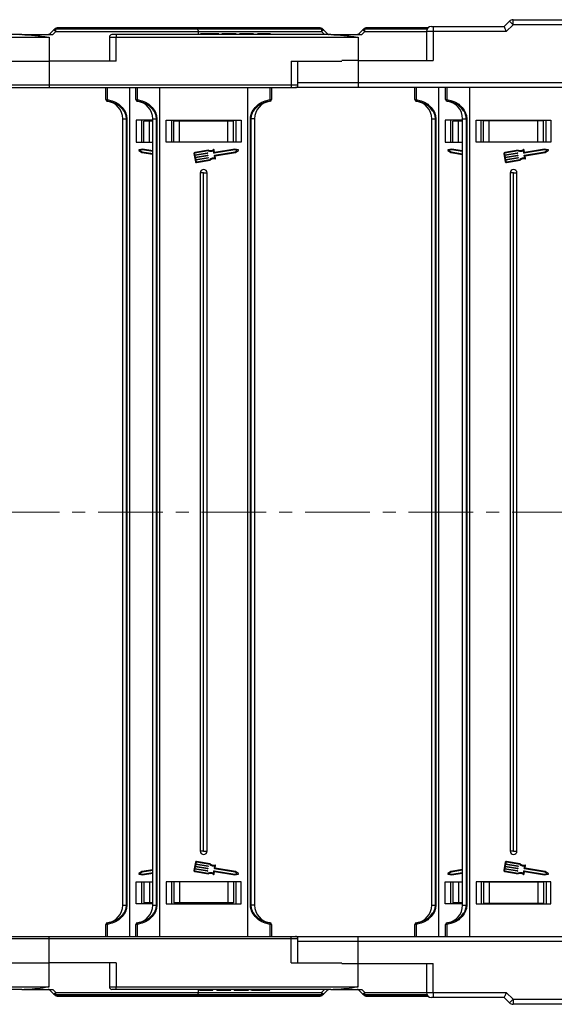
# Model space of a CAD drawing. Header units: millimetres. Extents: x -1214 to 867, y -361 to 1097.
# Tile 10 of 51: x -226 to -69, y -27 to 263. Entities that reach past the tile are written whole.
import ezdxf

# ---------------------------------------------------------------- set-up
doc = ezdxf.new("R2010")
doc.units = ezdxf.units.MM
doc.linetypes.add('CENTERX2', pattern=[20.32, 12.7, -2.54, 2.54, -2.54])

msp = doc.modelspace()

# ---------------------------------------------------------------- linework, layer by layer
at = {"color": 7, "linetype": 'Continuous', "lineweight": 25}
for p, q in [((-83.575, 260.694), (-82.015, 262.255)), ((-80.954, 261.194), (-82.954, 259.194)), ((-82.015, 262.255), (-80.954, 261.194)), ((-80.954, 261.194), (-80.954, 262.694)), ((-80.954, 262.694), (-3.575, 262.694)), ((-3.575, 261.194), (-80.954, 261.194)), ((-225.665, 258.294), (-288.853, 258.294)), ((-225.665, 258.294), (-216.496, 258.294)), ((-217.727, 258.294), (-217.731, 258.311)), ((-216.16, 259.71), (-217.356, 258.514)), ((-216.496, 258.294), (-215.596, 259.179)), ((-176.15, 260.294), (-215.265, 260.294)), ((-197.853, 258.294), (-199.103, 258.294)), ((-197.853, 258.294), (-197.853, 257.544)), ((-134.665, 258.294), (-197.853, 258.294)), ((-137.723, 260.294), (-176.15, 260.294)), ((-174.178, 259.915), (-176.003, 260.28)), ((-173.575, 258.294), (-173.575, 259.179)), ((-173.036, 258.494), (-173.036, 258.294)), ((-170.182, 258.494), (-170.182, 258.294)), ((-168.917, 258.494), (-168.917, 258.294)), ((-167.612, 258.494), (-167.612, 258.294)), ((-167.344, 258.494), (-167.344, 258.294)), ((-166.728, 258.494), (-166.728, 258.294)), ((-163.651, 258.494), (-166.728, 258.494)), ((-162.498, 258.494), (-163.651, 258.494)), ((-163.651, 258.494), (-163.651, 258.294)), ((-162.498, 258.494), (-162.498, 258.294)), ((-161.498, 258.494), (-161.498, 258.294)), ((-157.421, 258.494), (-161.498, 258.494)), ((-157.421, 258.494), (-157.421, 258.294)), ((-156.19, 258.494), (-156.19, 258.294)), ((-155.036, 258.494), (-156.19, 258.494)), ((-155.036, 258.494), (-155.036, 258.294)), ((-154.272, 258.494), (-154.272, 258.294)), ((-153.654, 258.494), (-153.654, 258.294)), ((-153.498, 258.494), (-153.498, 258.294)), ((-152.344, 258.494), (-153.498, 258.494)), ((-152.344, 258.494), (-152.344, 258.294)), ((-137.391, 259.179), (-136.491, 258.294)), ((-134.665, 258.294), (-125.496, 258.294)), ((-125.16, 259.71), (-126.356, 258.514)), ((-125.496, 258.294), (-124.596, 259.179)), ((-106.011, 260.294), (-124.265, 260.294)), ((-106.491, 259.194), (-106.491, 250.694)), ((-104.991, 260.694), (-104.491, 260.694)), ((-104.491, 260.694), (-104.491, 259.194)), ((-104.491, 260.694), (-83.575, 260.694)), ((-104.491, 259.194), (-104.491, 250.694)), ((-82.954, 259.194), (-104.491, 259.194)), ((-288.853, 257.544), (-217.886, 257.544)), ((-217.886, 257.544), (-217.886, 257.585)), ((-217.575, 257.577), (-217.575, 250.494)), ((-199.853, 257.544), (-199.853, 250.494)), ((-197.853, 257.544), (-126.886, 257.544)), ((-197.853, 250.494), (-197.853, 257.544)), ((-126.886, 257.544), (-126.886, 257.585)), ((-237.297, 250.494), (-217.575, 250.494)), ((-217.575, 250.494), (-217.575, 243.444)), ((-197.853, 250.494), (-217.575, 250.494)), ((-146.297, 250.494), (-146.297, 243.444)), ((-146.297, 250.494), (-131.403, 250.494)), ((-144.297, 243.444), (-144.297, 250.494)), ((-126.575, 250.694), (-131.403, 250.694)), ((-126.575, 250.694), (-126.575, 244.194)), ((-126.575, 250.694), (-104.491, 250.694)), ((-126.575, 244.194), (-31.575, 244.194)), ((-126.575, 244.194), (-126.575, 242.694)), ((-236.047, 242.694), (-217.575, 242.694)), ((-146.297, 243.444), (-217.575, 243.444)), ((-217.575, 243.444), (-217.575, 242.694)), ((-217.575, 242.694), (-146.297, 242.694)), ((-200.912, 239.158), (-200.912, 242.694)), ((-200.517, 242.694), (-200.517, 239.158)), ((-193.912, 242.694), (-193.912, 117.694)), ((-192.075, 239.158), (-192.075, 242.694)), ((-191.68, 242.694), (-191.68, 239.158)), ((-185.075, 242.694), (-185.075, 117.694)), ((-159.075, 117.694), (-159.075, 242.694)), ((-152.471, 239.158), (-152.471, 242.694)), ((-152.075, 242.694), (-152.075, 239.158)), ((-146.297, 243.444), (-146.297, 242.694)), ((-146.297, 242.694), (-145.047, 242.694)), ((-126.575, 242.694), (-145.047, 242.694)), ((-31.311, 242.694), (-126.575, 242.694)), ((-109.912, 239.158), (-109.912, 242.694)), ((-109.517, 242.694), (-109.517, 239.158)), ((-102.912, 242.694), (-102.912, 117.694)), ((-100.802, 239.158), (-100.802, 242.694)), ((-100.407, 242.694), (-100.407, 239.158)), ((-93.802, 242.694), (-93.802, 117.694)), ((-200.912, 239.158), (-200.517, 239.158)), ((-200.473, 238.663), (-200.473, 238.659)), ((-192.075, 239.158), (-191.68, 239.158)), ((-191.637, 238.663), (-191.637, 238.659)), ((-152.514, 238.659), (-152.514, 238.663)), ((-152.471, 239.158), (-152.075, 239.158)), ((-109.912, 239.158), (-109.517, 239.158)), ((-109.473, 238.663), (-109.473, 238.659)), ((-100.802, 239.158), (-100.407, 239.158)), ((-100.364, 238.663), (-100.364, 238.659)), ((-195.912, 233.498), (-194.791, 233.498)), ((-195.912, 117.694), (-195.912, 233.498)), ((-194.676, 233.498), (-194.791, 233.498)), ((-194.791, 117.694), (-194.791, 233.498)), ((-194.676, 233.498), (-194.676, 117.694)), ((-191.912, 233.094), (-191.912, 226.594)), ((-187.075, 233.094), (-191.912, 233.094)), ((-190.412, 233.094), (-190.412, 226.594)), ((-189.712, 226.594), (-189.712, 232.794)), ((-188.031, 232.794), (-189.712, 232.794)), ((-188.031, 226.594), (-188.031, 232.794)), ((-187.075, 232.794), (-188.031, 232.794)), ((-187.075, 233.498), (-185.954, 233.498)), ((-187.075, 117.694), (-187.075, 233.498)), ((-185.954, 233.498), (-185.839, 233.498)), ((-185.954, 117.694), (-185.954, 233.498)), ((-185.839, 233.498), (-185.839, 117.694)), ((-183.075, 233.094), (-161.075, 233.094)), ((-183.075, 226.594), (-183.075, 233.094)), ((-181.576, 233.094), (-181.576, 226.594)), ((-181.575, 233.094), (-181.575, 226.594)), ((-180.875, 226.594), (-180.875, 232.794)), ((-179.195, 232.794), (-180.875, 232.794)), ((-179.195, 226.594), (-179.195, 232.794)), ((-164.956, 232.794), (-179.195, 232.794)), ((-164.956, 226.594), (-164.956, 232.794)), ((-163.275, 232.794), (-164.956, 232.794)), ((-163.275, 226.594), (-163.275, 232.794)), ((-162.575, 233.094), (-162.575, 226.594)), ((-161.075, 233.094), (-161.075, 226.594)), ((-158.311, 117.694), (-158.311, 233.498)), ((-158.311, 233.498), (-158.196, 233.498)), ((-157.075, 233.498), (-158.196, 233.498)), ((-158.196, 233.498), (-158.196, 117.694)), ((-157.075, 233.498), (-157.075, 117.694)), ((-104.912, 233.498), (-103.791, 233.498)), ((-104.912, 117.694), (-104.912, 233.498)), ((-103.676, 233.498), (-103.791, 233.498)), ((-103.791, 117.694), (-103.791, 233.498)), ((-103.676, 233.498), (-103.676, 117.694)), ((-100.912, 233.094), (-100.912, 226.594)), ((-95.802, 233.094), (-100.912, 233.094)), ((-99.412, 233.094), (-99.412, 226.594)), ((-98.712, 226.594), (-98.712, 232.794)), ((-97.031, 232.794), (-98.712, 232.794)), ((-97.031, 226.594), (-97.031, 232.794)), ((-95.802, 232.794), (-97.031, 232.794)), ((-95.802, 233.498), (-94.681, 233.498)), ((-95.802, 117.694), (-95.802, 233.498)), ((-94.681, 233.498), (-94.566, 233.498)), ((-94.681, 117.694), (-94.681, 233.498)), ((-94.566, 233.498), (-94.566, 117.694)), ((-91.802, 233.094), (-69.802, 233.094)), ((-91.802, 226.594), (-91.802, 233.094)), ((-90.36, 226.594), (-90.36, 233.094)), ((-90.359, 226.594), (-90.359, 233.094)), ((-89.655, 226.744), (-89.655, 232.864)), ((-87.964, 232.864), (-89.655, 232.864)), ((-87.964, 226.744), (-87.964, 232.864)), ((-73.64, 232.864), (-87.964, 232.864)), ((-73.64, 226.744), (-73.64, 232.864)), ((-71.95, 232.864), (-73.64, 232.864)), ((-71.95, 226.744), (-71.95, 232.864)), ((-71.245, 226.594), (-71.245, 233.094)), ((-69.802, 233.094), (-69.802, 226.594)), ((-191.912, 226.594), (-187.075, 226.594)), ((-161.075, 226.594), (-183.075, 226.594)), ((-100.912, 226.594), (-95.802, 226.594)), ((-69.802, 226.594), (-91.802, 226.594)), ((-89.655, 226.744), (-87.964, 226.744)), ((-87.964, 226.744), (-73.64, 226.744)), ((-73.64, 226.744), (-71.95, 226.744)), ((-191.138, 224.163), (-190.243, 223.588)), ((-190.072, 224.594), (-191.107, 224.348)), ((-190.065, 224.386), (-190.826, 224.205)), ((-190.826, 224.205), (-190.168, 223.783)), ((-190.243, 223.588), (-187.075, 223.047)), ((-190.168, 223.783), (-187.075, 223.254)), ((-187.075, 224.082), (-190.072, 224.594)), ((-187.075, 223.875), (-190.065, 224.386)), ((-170.694, 224.299), (-174.68, 223.618)), ((-174.66, 222.898), (-171.017, 223.52)), ((-170.722, 224.088), (-174.645, 223.417)), ((-170.983, 223.319), (-174.626, 222.697)), ((-170.958, 223.478), (-170.941, 223.378)), ((-169.036, 223.393), (-169.169, 224.17)), ((-168.861, 223.578), (-168.994, 224.356)), ((-162.922, 224.386), (-168.977, 223.351)), ((-168.874, 222.748), (-162.819, 223.783)), ((-162.916, 224.594), (-168.861, 223.578)), ((-168.639, 222.582), (-162.744, 223.588)), ((-162.161, 224.205), (-162.922, 224.386)), ((-161.881, 224.348), (-162.916, 224.594)), ((-162.819, 223.783), (-162.161, 224.205)), ((-162.744, 223.588), (-161.849, 224.163)), ((-100.138, 224.163), (-99.243, 223.588)), ((-99.072, 224.594), (-100.107, 224.348)), ((-99.065, 224.386), (-99.826, 224.205)), ((-99.826, 224.205), (-99.168, 223.783)), ((-99.243, 223.588), (-95.802, 223.001)), ((-99.168, 223.783), (-95.802, 223.208)), ((-95.802, 224.035), (-99.072, 224.594)), ((-95.802, 223.828), (-99.065, 224.386)), ((-79.421, 224.299), (-83.407, 223.618)), ((-83.387, 222.898), (-79.744, 223.52)), ((-79.449, 224.088), (-83.372, 223.417)), ((-79.71, 223.319), (-83.353, 222.697)), ((-79.685, 223.478), (-79.668, 223.378)), ((-77.763, 223.393), (-77.896, 224.17)), ((-77.588, 223.578), (-77.721, 224.356)), ((-71.649, 224.386), (-77.704, 223.351)), ((-77.601, 222.748), (-71.546, 223.783)), ((-71.643, 224.594), (-77.588, 223.578)), ((-77.366, 222.582), (-71.471, 223.588)), ((-70.888, 224.205), (-71.649, 224.386)), ((-70.608, 224.348), (-71.643, 224.594)), ((-71.546, 223.783), (-70.888, 224.205)), ((-71.471, 223.588), (-70.576, 224.163)), ((-174.93, 223.265), (-174.518, 220.853)), ((-174.729, 223.3), (-174.66, 222.898)), ((-174.626, 222.697), (-174.54, 222.194)), ((-174.54, 222.194), (-170.897, 222.817)), ((-170.862, 222.616), (-174.506, 221.993)), ((-174.506, 221.993), (-174.42, 221.491)), ((-174.42, 221.491), (-170.777, 222.113)), ((-170.742, 221.912), (-174.385, 221.29)), ((-174.385, 221.29), (-174.317, 220.888)), ((-174.199, 220.804), (-170.276, 221.474)), ((-174.165, 220.603), (-170.179, 221.284)), ((-170.838, 222.775), (-170.821, 222.674)), ((-170.718, 222.071), (-170.701, 221.971)), ((-168.783, 221.912), (-168.916, 222.689)), ((-168.556, 221.795), (-168.681, 222.523)), ((-83.657, 223.265), (-83.245, 220.853)), ((-83.456, 223.3), (-83.387, 222.898)), ((-83.353, 222.697), (-83.267, 222.194)), ((-83.267, 222.194), (-79.624, 222.817)), ((-79.589, 222.616), (-83.233, 221.993)), ((-83.233, 221.993), (-83.147, 221.491)), ((-83.147, 221.491), (-79.504, 222.113)), ((-79.469, 221.912), (-83.112, 221.29)), ((-83.112, 221.29), (-83.044, 220.888)), ((-82.926, 220.804), (-79.003, 221.474)), ((-82.892, 220.603), (-78.906, 221.284)), ((-79.565, 222.775), (-79.548, 222.674)), ((-79.445, 222.071), (-79.428, 221.971)), ((-77.51, 221.912), (-77.643, 222.689)), ((-77.283, 221.795), (-77.408, 222.523)), ((-173.075, 217.594), (-173.075, 117.694)), ((-172.075, 217.594), (-173.075, 217.594)), ((-172.075, 217.594), (-171.075, 217.594)), ((-172.075, 117.694), (-172.075, 217.594)), ((-171.075, 117.694), (-171.075, 217.594)), ((-81.802, 217.594), (-81.802, 117.694)), ((-80.802, 217.594), (-81.802, 217.594)), ((-80.802, 217.594), (-79.802, 217.594)), ((-80.802, 117.694), (-80.802, 217.594)), ((-79.802, 117.694), (-79.802, 217.594)), ((-195.912, 1.89), (-195.912, 117.694)), ((-194.791, 1.89), (-194.791, 117.694)), ((-194.676, 117.694), (-194.676, 1.89)), ((-193.912, 117.694), (-193.912, -7.306)), ((-187.075, 1.89), (-187.075, 117.694)), ((-185.954, 1.89), (-185.954, 117.694)), ((-185.839, 117.694), (-185.839, 1.89)), ((-185.075, 117.694), (-185.075, -7.306)), ((-173.075, 117.694), (-173.075, 17.794)), ((-172.075, 17.794), (-172.075, 117.694)), ((-171.075, 17.794), (-171.075, 117.694)), ((-159.075, -7.306), (-159.075, 117.694)), ((-158.311, 1.89), (-158.311, 117.694)), ((-158.196, 117.694), (-158.196, 1.89)), ((-157.075, 117.694), (-157.075, 1.89)), ((-104.912, 1.89), (-104.912, 117.694)), ((-103.791, 1.89), (-103.791, 117.694)), ((-103.676, 117.694), (-103.676, 1.89)), ((-102.912, 117.694), (-102.912, -7.306)), ((-95.802, 1.89), (-95.802, 117.694)), ((-94.681, 1.89), (-94.681, 117.694)), ((-94.566, 117.694), (-94.566, 1.89)), ((-93.802, 117.694), (-93.802, -7.306)), ((-81.802, 117.694), (-81.802, 17.794)), ((-80.802, 17.794), (-80.802, 117.694)), ((-79.802, 17.794), (-79.802, 117.694)), ((-172.075, 17.794), (-173.075, 17.794)), ((-172.075, 17.794), (-171.075, 17.794)), ((-80.802, 17.794), (-81.802, 17.794)), ((-80.802, 17.794), (-79.802, 17.794)), ((-174.518, 14.535), (-174.93, 12.123)), ((-174.317, 14.501), (-174.385, 14.099)), ((-170.276, 13.914), (-174.199, 14.584)), ((-170.179, 14.104), (-174.165, 14.785)), ((-83.245, 14.535), (-83.657, 12.123)), ((-83.044, 14.501), (-83.112, 14.099)), ((-79.003, 13.914), (-82.926, 14.584)), ((-78.906, 14.104), (-82.892, 14.785)), ((-190.243, 11.8), (-191.138, 11.225)), ((-190.168, 11.606), (-190.826, 11.183)), ((-187.075, 12.341), (-190.243, 11.8)), ((-187.075, 12.134), (-190.168, 11.606)), ((-174.66, 12.491), (-174.729, 12.089)), ((-174.68, 11.77), (-170.694, 11.089)), ((-171.017, 11.868), (-174.66, 12.491)), ((-174.645, 11.971), (-170.722, 11.301)), ((-174.54, 13.194), (-174.626, 12.692)), ((-174.626, 12.692), (-170.983, 12.069)), ((-170.897, 12.572), (-174.54, 13.194)), ((-174.42, 13.898), (-174.506, 13.395)), ((-174.506, 13.395), (-170.862, 12.773)), ((-170.777, 13.276), (-174.42, 13.898)), ((-174.385, 14.099), (-170.742, 13.477)), ((-170.941, 12.011), (-170.958, 11.91)), ((-170.821, 12.714), (-170.838, 12.614)), ((-170.701, 13.418), (-170.718, 13.317)), ((-169.169, 11.219), (-169.036, 11.996)), ((-168.994, 11.033), (-168.861, 11.81)), ((-168.977, 12.037), (-162.922, 11.003)), ((-168.916, 12.699), (-168.783, 13.476)), ((-162.819, 11.606), (-168.874, 12.64)), ((-168.861, 11.81), (-162.916, 10.795)), ((-168.681, 12.866), (-168.556, 13.593)), ((-162.744, 11.8), (-168.639, 12.807)), ((-162.161, 11.183), (-162.819, 11.606)), ((-161.849, 11.225), (-162.744, 11.8)), ((-99.243, 11.8), (-100.138, 11.225)), ((-99.168, 11.606), (-99.826, 11.183)), ((-95.802, 12.388), (-99.243, 11.8)), ((-95.802, 12.181), (-99.168, 11.606)), ((-83.387, 12.491), (-83.456, 12.089)), ((-83.407, 11.77), (-79.421, 11.089)), ((-79.744, 11.868), (-83.387, 12.491)), ((-83.372, 11.971), (-79.449, 11.301)), ((-83.267, 13.194), (-83.353, 12.692)), ((-83.353, 12.692), (-79.71, 12.069)), ((-79.624, 12.572), (-83.267, 13.194)), ((-83.147, 13.898), (-83.233, 13.395)), ((-83.233, 13.395), (-79.589, 12.773)), ((-79.504, 13.276), (-83.147, 13.898)), ((-83.112, 14.099), (-79.469, 13.477)), ((-79.668, 12.011), (-79.685, 11.91)), ((-79.548, 12.714), (-79.565, 12.614)), ((-79.428, 13.418), (-79.445, 13.317)), ((-77.896, 11.219), (-77.763, 11.996)), ((-77.721, 11.033), (-77.588, 11.81)), ((-77.704, 12.037), (-71.649, 11.003)), ((-77.643, 12.699), (-77.51, 13.476)), ((-71.546, 11.606), (-77.601, 12.64)), ((-77.588, 11.81), (-71.643, 10.795)), ((-77.408, 12.866), (-77.283, 13.593)), ((-71.471, 11.8), (-77.366, 12.807)), ((-70.888, 11.183), (-71.546, 11.606)), ((-70.576, 11.225), (-71.471, 11.8)), ((-191.912, 8.794), (-187.075, 8.794)), ((-191.912, 2.294), (-191.912, 8.794)), ((-191.107, 11.04), (-190.072, 10.795)), ((-190.826, 11.183), (-190.065, 11.003)), ((-190.412, 8.794), (-190.412, 2.294)), ((-190.072, 10.795), (-187.075, 11.307)), ((-190.065, 11.003), (-187.075, 11.514)), ((-189.712, 8.794), (-189.712, 2.594)), ((-188.031, 8.794), (-188.031, 2.594)), ((-161.075, 8.794), (-183.075, 8.794)), ((-183.075, 8.794), (-183.075, 2.294)), ((-181.576, 8.794), (-181.576, 2.294)), ((-181.575, 8.794), (-181.575, 2.294)), ((-180.875, 8.794), (-180.875, 2.594)), ((-179.195, 8.794), (-179.195, 2.594)), ((-164.956, 8.794), (-164.956, 2.594)), ((-163.275, 8.794), (-163.275, 2.594)), ((-162.922, 11.003), (-162.161, 11.183)), ((-162.916, 10.795), (-161.881, 11.04)), ((-162.575, 8.794), (-162.575, 2.294)), ((-161.075, 2.294), (-161.075, 8.794)), ((-100.912, 8.794), (-95.802, 8.794)), ((-100.912, 2.294), (-100.912, 8.794)), ((-100.107, 11.04), (-99.072, 10.795)), ((-99.826, 11.183), (-99.065, 11.003)), ((-99.412, 8.794), (-99.412, 2.294)), ((-99.072, 10.795), (-95.802, 11.353)), ((-99.065, 11.003), (-95.802, 11.56)), ((-98.712, 8.794), (-98.712, 2.594)), ((-97.031, 8.794), (-97.031, 2.594)), ((-69.802, 8.794), (-91.802, 8.794)), ((-91.802, 8.794), (-91.802, 2.294)), ((-90.36, 8.794), (-90.36, 2.294)), ((-90.359, 8.794), (-90.359, 2.294)), ((-71.649, 11.003), (-70.888, 11.183)), ((-71.643, 10.795), (-70.608, 11.04)), ((-71.245, 8.794), (-71.245, 2.294)), ((-69.802, 2.294), (-69.802, 8.794)), ((-89.655, 8.644), (-89.655, 2.524)), ((-87.964, 8.644), (-89.655, 8.644)), ((-87.964, 8.644), (-87.964, 2.524)), ((-73.64, 8.644), (-87.964, 8.644)), ((-73.64, 8.644), (-73.64, 2.524)), ((-71.95, 8.644), (-73.64, 8.644)), ((-71.95, 8.644), (-71.95, 2.524)), ((-195.912, 1.89), (-194.791, 1.89)), ((-194.676, 1.89), (-194.791, 1.89)), ((-187.075, 2.294), (-191.912, 2.294)), ((-188.031, 2.594), (-189.712, 2.594)), ((-187.075, 2.594), (-188.031, 2.594)), ((-187.075, 1.89), (-185.954, 1.89)), ((-185.954, 1.89), (-185.839, 1.89)), ((-183.075, 2.294), (-161.075, 2.294)), ((-179.195, 2.594), (-180.875, 2.594)), ((-164.956, 2.594), (-179.195, 2.594)), ((-163.275, 2.594), (-164.956, 2.594)), ((-158.311, 1.89), (-158.196, 1.89)), ((-157.075, 1.89), (-158.196, 1.89)), ((-104.912, 1.89), (-103.791, 1.89)), ((-103.676, 1.89), (-103.791, 1.89)), ((-95.802, 2.294), (-100.912, 2.294)), ((-97.031, 2.594), (-98.712, 2.594)), ((-95.802, 2.594), (-97.031, 2.594)), ((-95.802, 1.89), (-94.681, 1.89)), ((-94.681, 1.89), (-94.566, 1.89)), ((-91.802, 2.294), (-69.802, 2.294)), ((-89.655, 2.524), (-87.964, 2.524)), ((-87.964, 2.524), (-73.64, 2.524)), ((-73.64, 2.524), (-71.95, 2.524)), ((-200.912, -7.306), (-200.912, -3.77)), ((-200.517, -3.77), (-200.912, -3.77)), ((-200.517, -3.77), (-200.517, -7.306)), ((-200.473, -3.27), (-200.473, -3.274)), ((-191.68, -3.77), (-192.075, -3.77)), ((-192.075, -7.306), (-192.075, -3.77)), ((-191.68, -3.77), (-191.68, -7.306)), ((-191.637, -3.27), (-191.637, -3.274)), ((-152.514, -3.274), (-152.514, -3.27)), ((-152.471, -7.306), (-152.471, -3.77)), ((-152.075, -3.77), (-152.471, -3.77)), ((-152.075, -3.77), (-152.075, -7.306)), ((-109.912, -7.306), (-109.912, -3.77)), ((-109.517, -3.77), (-109.912, -3.77)), ((-109.517, -3.77), (-109.517, -7.306)), ((-109.473, -3.27), (-109.473, -3.274)), ((-100.407, -3.77), (-100.802, -3.77)), ((-100.802, -7.306), (-100.802, -3.77)), ((-100.407, -3.77), (-100.407, -7.306)), ((-100.364, -3.27), (-100.364, -3.274)), ((-236.047, -7.306), (-217.575, -7.306)), ((-217.575, -8.056), (-217.575, -7.306)), ((-217.575, -7.306), (-146.297, -7.306)), ((-217.575, -15.106), (-217.575, -8.056)), ((-146.297, -8.056), (-217.575, -8.056)), ((-146.297, -8.056), (-146.297, -7.306)), ((-146.297, -7.306), (-145.047, -7.306)), ((-146.297, -15.106), (-146.297, -8.056)), ((-145.047, -7.306), (-126.575, -7.306)), ((-144.297, -15.106), (-144.297, -8.056)), ((-126.575, -8.806), (-126.575, -7.306)), ((-126.575, -7.306), (-31.311, -7.306)), ((-126.575, -15.306), (-126.575, -8.806)), ((-31.575, -8.806), (-126.575, -8.806)), ((-237.297, -15.106), (-217.575, -15.106)), ((-197.853, -15.106), (-217.575, -15.106)), ((-217.575, -22.188), (-217.575, -15.106)), ((-199.853, -15.106), (-199.853, -22.156)), ((-197.853, -15.106), (-197.853, -22.156)), ((-146.297, -15.106), (-131.403, -15.106)), ((-131.403, -15.306), (-126.575, -15.306)), ((-126.575, -15.306), (-104.491, -15.306)), ((-106.491, -15.306), (-106.491, -23.806)), ((-104.491, -23.806), (-104.491, -15.306)), ((-288.853, -22.156), (-217.886, -22.156)), ((-225.665, -22.906), (-288.853, -22.906)), ((-225.665, -22.906), (-216.496, -22.906)), ((-217.886, -22.156), (-217.886, -22.196)), ((-216.496, -22.906), (-215.596, -23.791)), ((-197.853, -22.906), (-199.103, -22.906)), ((-197.853, -22.156), (-126.886, -22.156)), ((-197.853, -22.906), (-197.853, -22.156)), ((-134.665, -22.906), (-197.853, -22.906)), ((-173.575, -23.791), (-173.575, -22.906)), ((-173.267, -23.106), (-173.267, -22.906)), ((-173.267, -23.106), (-172.113, -23.106)), ((-172.113, -23.106), (-172.113, -22.906)), ((-171.957, -23.106), (-171.957, -22.906)), ((-171.339, -23.106), (-171.339, -22.906)), ((-170.575, -23.106), (-170.575, -22.906)), ((-170.575, -23.106), (-169.421, -23.106)), ((-169.421, -23.106), (-169.421, -22.906)), ((-168.19, -23.106), (-168.19, -22.906)), ((-168.19, -23.106), (-164.113, -23.106)), ((-164.113, -23.106), (-164.113, -22.906)), ((-163.113, -23.106), (-163.113, -22.906)), ((-163.113, -23.106), (-161.959, -23.106)), ((-161.959, -23.106), (-161.959, -22.906)), ((-161.959, -23.106), (-158.882, -23.106)), ((-158.882, -23.106), (-158.882, -22.906)), ((-158.267, -23.106), (-158.267, -22.906)), ((-157.999, -23.106), (-157.999, -22.906)), ((-156.694, -23.106), (-156.694, -22.906)), ((-155.429, -23.106), (-155.429, -22.906)), ((-152.575, -23.106), (-152.575, -22.906)), ((-137.391, -23.791), (-136.491, -22.906)), ((-134.665, -22.906), (-125.496, -22.906)), ((-126.886, -22.156), (-126.886, -22.196)), ((-125.496, -22.906), (-124.596, -23.791)), ((-176.15, -24.906), (-215.265, -24.906)), ((-137.723, -24.906), (-176.15, -24.906)), ((-176.003, -24.891), (-174.178, -24.526)), ((-106.011, -24.906), (-124.265, -24.906)), ((-104.491, -25.306), (-104.991, -25.306)), ((-104.491, -23.806), (-82.954, -23.806)), ((-104.491, -23.806), (-104.491, -25.306)), ((-83.575, -25.306), (-104.491, -25.306)), ((-82.015, -26.866), (-83.575, -25.306)), ((-82.954, -23.806), (-80.954, -25.806)), ((-80.954, -25.806), (-3.575, -25.806)), ((-80.954, -25.806), (-80.954, -27.306)), ((-3.575, -27.306), (-80.954, -27.306))]:
    msp.add_line(p, q, dxfattribs=at)
at = {"color": 8, "linetype": 'Continuous', "lineweight": 25}
for p, q in [((-174.178, 259.915), (-215.623, 259.915)), ((-215.596, 259.179), (-173.575, 259.179)), ((-215.256, 260.28), (-176.003, 260.28)), ((-176.003, 260.28), (-137.731, 260.28)), ((-137.364, 259.915), (-174.178, 259.915)), ((-173.575, 259.179), (-137.391, 259.179)), ((-106.306, 259.915), (-124.623, 259.915)), ((-124.596, 259.179), (-106.491, 259.179)), ((-124.256, 260.28), (-106.026, 260.28)), ((-104.491, 259.194), (-106.491, 259.194)), ((-199.853, 257.544), (-197.853, 257.544)), ((-126.575, 257.577), (-126.575, 250.694)), ((-144.297, 244.194), (-126.575, 244.194)), ((-217.575, 243.444), (-235.297, 243.444)), ((-144.297, 243.444), (-146.297, 243.444)), ((-217.575, -8.056), (-235.297, -8.056)), ((-144.297, -8.056), (-146.297, -8.056)), ((-126.575, -8.806), (-144.297, -8.806)), ((-126.575, -22.188), (-126.575, -15.306)), ((-199.853, -22.156), (-197.853, -22.156)), ((-174.178, -24.526), (-215.623, -24.526)), ((-215.596, -23.791), (-173.575, -23.791)), ((-215.256, -24.891), (-176.003, -24.891)), ((-176.003, -24.891), (-137.731, -24.891)), ((-137.364, -24.526), (-174.178, -24.526)), ((-173.575, -23.791), (-137.391, -23.791)), ((-106.306, -24.526), (-124.623, -24.526)), ((-124.596, -23.791), (-106.491, -23.791)), ((-124.256, -24.891), (-106.026, -24.891)), ((-106.491, -23.806), (-104.491, -23.806))]:
    msp.add_line(p, q, dxfattribs=at)
at = {"color": 1, "linetype": 'CENTERX2', "lineweight": 13, "ltscale": 1.5}
msp.add_line((638.863, 117.694), (-476.365, 117.694), dxfattribs=at)
at = {"color": 7, "linetype": 'Continuous', "lineweight": 25, "flags": 128}
for points in [[(-215.265, 260.294), (-215.264, 260.294), (-215.263, 260.293), (-215.262, 260.292), (-215.261, 260.291), (-215.26, 260.289), (-215.259, 260.286), (-215.258, 260.283), (-215.256, 260.28)], [(-137.731, 260.28), (-137.73, 260.283), (-137.729, 260.286), (-137.728, 260.289), (-137.727, 260.291), (-137.726, 260.292), (-137.725, 260.293), (-137.724, 260.294), (-137.723, 260.294)], [(-135.632, 258.514), (-136.23, 259.112), (-136.827, 259.71)], [(-135.26, 258.294), (-135.259, 258.298), (-135.258, 258.301), (-135.258, 258.304), (-135.257, 258.306), (-135.257, 258.308), (-135.257, 258.309), (-135.257, 258.31), (-135.257, 258.311)], [(-124.265, 260.294), (-124.264, 260.294), (-124.263, 260.293), (-124.262, 260.292), (-124.261, 260.291), (-124.26, 260.289), (-124.259, 260.286), (-124.258, 260.283), (-124.256, 260.28)], [(-83.575, 260.694), (-83.566, 260.671), (-83.538, 260.604), (-83.492, 260.493), (-83.43, 260.343), (-83.353, 260.158), (-83.265, 259.944), (-83.167, 259.707), (-83.062, 259.455), (-82.954, 259.194)], [(-217.731, -22.922), (-217.731, -22.922), (-217.73, -22.921), (-217.73, -22.92), (-217.73, -22.918), (-217.729, -22.916), (-217.729, -22.913), (-217.728, -22.91), (-217.727, -22.906)], [(-216.16, -24.321), (-216.758, -23.723), (-217.356, -23.125)], [(-135.632, -23.125), (-136.23, -23.723), (-136.827, -24.321)], [(-135.26, -22.906), (-135.259, -22.91), (-135.258, -22.913), (-135.258, -22.916), (-135.257, -22.918), (-135.257, -22.92), (-135.257, -22.921), (-135.257, -22.922), (-135.257, -22.922)], [(-126.731, -22.922), (-126.731, -22.922), (-126.73, -22.921), (-126.73, -22.92), (-126.73, -22.918), (-126.729, -22.916), (-126.729, -22.913), (-126.728, -22.91), (-126.727, -22.906)], [(-125.16, -24.321), (-125.758, -23.723), (-126.356, -23.125)], [(-215.265, -24.906), (-215.264, -24.906), (-215.263, -24.905), (-215.262, -24.904), (-215.261, -24.902), (-215.26, -24.9), (-215.259, -24.898), (-215.258, -24.895), (-215.256, -24.891)], [(-137.731, -24.891), (-137.73, -24.895), (-137.729, -24.898), (-137.728, -24.9), (-137.727, -24.902), (-137.726, -24.904), (-137.725, -24.905), (-137.724, -24.906), (-137.723, -24.906)], [(-124.265, -24.906), (-124.264, -24.906), (-124.263, -24.905), (-124.262, -24.904), (-124.261, -24.902), (-124.26, -24.9), (-124.259, -24.898), (-124.258, -24.895), (-124.256, -24.891)], [(-82.954, -23.806), (-83.075, -24.098), (-83.192, -24.38), (-83.299, -24.639), (-83.393, -24.866), (-83.471, -25.053), (-83.528, -25.192), (-83.563, -25.277), (-83.575, -25.306)], [(-80.954, -25.806), (-81.161, -26.013), (-81.36, -26.212), (-81.543, -26.395), (-81.704, -26.556), (-81.836, -26.688), (-81.934, -26.786), (-81.994, -26.846), (-82.015, -26.866)]]:
    msp.add_lwpolyline(points, dxfattribs=at)
at = {"color": 7, "linetype": 'Continuous', "lineweight": 25}
for centre, radius, start, end in [((-80.954, 261.194), 1.5, 90, 135), ((-226.101, 259.044), 0.75, 258.04702, 270), ((-217.886, 259.044), 0.75, 270, 281.95298), ((-220.377, 255.116), 4.547, 44.34796, 48.35909), ((-215.66, 259.206), 0.71, 87.03016, 134.78108), ((-220.093, 254.961), 6.166, 43.16649, 50.36519), ((-215.265, 259.544), 0.75, 90, 135), ((-215.295, 259.57), 0.71, 86.91724, 134.78251), ((-221.816, 259.318), 6.222, 358.722, 5.50297), ((-199.103, 257.544), 0.75, 90, 180), ((-176.15, 259.544), 0.75, 78.69007, 90), ((-174.325, 259.179), 0.75, 0, 78.69007), ((-137.693, 259.57), 0.71, 45.21739, 93.08273), ((-137.723, 259.544), 0.75, 45, 90), ((-131.17, 259.318), 6.223, 174.49761, 181.27771), ((-132.894, 254.961), 6.166, 129.63466, 136.83365), ((-137.327, 259.206), 0.71, 45.21907, 92.96983), ((-132.606, 255.111), 4.553, 131.64379, 135.64963), ((-135.101, 259.044), 0.75, 258.04702, 270), ((-126.886, 259.044), 0.75, 270, 281.95298), ((-128.011, 258.031), 1.311, 11.59244, 12.31911), ((-129.381, 255.112), 4.553, 44.35037, 48.35667), ((-124.66, 259.206), 0.71, 87.03005, 134.78092), ((-129.093, 254.961), 6.166, 43.16612, 50.36557), ((-124.265, 259.544), 0.75, 90, 135), ((-124.295, 259.57), 0.71, 86.91732, 134.78243), ((-130.817, 259.318), 6.223, 358.7222, 5.5022), ((-104.991, 259.194), 1.5, 90, 180), ((-217.886, 259.044), 1.5, 270, 281.95298), ((-126.886, 259.044), 1.5, 270, 281.95298), ((-145.047, 243.444), 0.75, 270, 360), ((-200.413, 239.158), 0.499, 180.05074, 263.03164), ((-200.412, 239.155), 0.5, 180, 262.94587), ((-199.783, 238.973), 0.756, 165.83354, 204.21106), ((-201.112, 233.498), 5.2, 0, 82.94587), ((-191.576, 239.158), 0.499, 180.04998, 263.0324), ((-191.575, 239.155), 0.5, 180, 262.94587), ((-190.947, 238.973), 0.756, 165.83174, 204.21286), ((-192.275, 233.498), 5.2, 0, 82.94587), ((-151.875, 233.498), 5.2, 97.05413, 180), ((-153.204, 238.973), 0.756, 335.78783, 14.16747), ((-152.575, 239.158), 0.499, 276.96796, 359.9495), ((-152.575, 239.155), 0.5, 277.05413, 0), ((-109.413, 239.158), 0.499, 180.05092, 263.03194), ((-109.412, 239.155), 0.5, 180, 262.94587), ((-108.783, 238.973), 0.756, 165.83174, 204.21286), ((-110.112, 233.498), 5.2, 0, 82.94587), ((-100.303, 239.158), 0.499, 180.05026, 263.03211), ((-100.302, 239.155), 0.5, 180, 262.94587), ((-99.674, 238.973), 0.756, 165.83174, 204.21286), ((-101.002, 233.498), 5.2, 0, 82.94587), ((-191.083, 224.249), 0.102, 103.32833, 237.28541), ((-174.628, 223.317), 0.306, 99.69313, 189.69313), ((-174.628, 223.317), 0.102, 99.69313, 189.69313), ((-171.008, 223.47), 0.051, 9.69313, 99.69313), ((-170.991, 223.369), 0.051, 279.69313, 9.69313), ((-170.027, 225.66), 1.719, 246.13383, 299.92978), ((-170.027, 225.66), 1.515, 243.87547, 305.20814), ((-169.094, 224.338), 0.102, 9.69313, 125.20814), ((-168.986, 223.402), 0.051, 189.69313, 279.69313), ((-161.904, 224.249), 0.102, 302.71459, 76.67167), ((-100.083, 224.249), 0.102, 103.32833, 237.28541), ((-83.355, 223.317), 0.306, 99.69313, 189.69313), ((-83.355, 223.317), 0.102, 99.69313, 189.69313), ((-79.735, 223.47), 0.051, 9.69313, 99.69313), ((-79.718, 223.369), 0.051, 279.69313, 9.69313), ((-78.754, 225.66), 1.719, 246.13383, 299.92978), ((-78.754, 225.66), 1.515, 243.87547, 305.20814), ((-77.821, 224.338), 0.102, 9.69313, 125.20814), ((-77.713, 223.402), 0.051, 189.69313, 279.69313), ((-70.631, 224.249), 0.102, 302.71459, 76.67167), ((-174.216, 220.905), 0.306, 189.69313, 279.69313), ((-174.216, 220.905), 0.102, 189.69313, 279.69313), ((-170.888, 222.766), 0.051, 9.69313, 99.69313), ((-170.871, 222.666), 0.051, 279.69313, 9.69313), ((-170.768, 222.063), 0.051, 9.69313, 99.69313), ((-170.751, 221.962), 0.051, 279.69313, 9.69313), ((-169.098, 220.222), 1.719, 79.45647, 133.25242), ((-169.098, 220.222), 1.515, 74.17812, 135.51079), ((-168.866, 222.698), 0.051, 99.69313, 189.69313), ((-168.657, 221.778), 0.102, 254.17812, 9.69313), ((-168.63, 222.531), 0.051, 99.69313, 189.69313), ((-82.943, 220.905), 0.306, 189.69313, 279.69313), ((-82.943, 220.905), 0.102, 189.69313, 279.69313), ((-79.615, 222.766), 0.051, 9.69313, 99.69313), ((-79.598, 222.666), 0.051, 279.69313, 9.69313), ((-79.495, 222.063), 0.051, 9.69313, 99.69313), ((-79.478, 221.962), 0.051, 279.69313, 9.69313), ((-77.825, 220.222), 1.719, 79.45647, 133.25242), ((-77.825, 220.222), 1.515, 74.17812, 135.51079), ((-77.593, 222.698), 0.051, 99.69313, 189.69313), ((-77.384, 221.778), 0.102, 254.17812, 9.69313), ((-77.357, 222.531), 0.051, 99.69313, 189.69313), ((-172.075, 217.594), 1, 0, 180), ((-80.802, 217.594), 1, 0, 180), ((-172.075, 17.794), 1, 180, 0), ((-80.802, 17.794), 1, 180, 0), ((-174.216, 14.484), 0.306, 80.30687, 170.30687), ((-174.216, 14.484), 0.102, 80.30687, 170.30687), ((-82.943, 14.484), 0.306, 80.30687, 170.30687), ((-82.943, 14.484), 0.102, 80.30687, 170.30687), ((-174.628, 12.072), 0.306, 170.30687, 260.30687), ((-174.628, 12.072), 0.102, 170.30687, 260.30687), ((-171.008, 11.919), 0.051, 260.30687, 350.30687), ((-170.991, 12.019), 0.051, 350.30687, 80.30687), ((-170.888, 12.622), 0.051, 260.30687, 350.30687), ((-170.871, 12.723), 0.051, 350.30687, 80.30687), ((-170.768, 13.326), 0.051, 260.30687, 350.30687), ((-170.751, 13.426), 0.051, 350.30687, 80.30687), ((-169.098, 15.166), 1.719, 226.74758, 280.54353), ((-169.098, 15.166), 1.515, 224.48921, 285.82188), ((-168.986, 11.987), 0.051, 80.30687, 170.30687), ((-168.866, 12.691), 0.051, 170.30687, 260.30687), ((-168.657, 13.61), 0.102, 350.30687, 105.82188), ((-168.63, 12.857), 0.051, 170.30687, 260.30687), ((-83.355, 12.072), 0.306, 170.30687, 260.30687), ((-83.355, 12.072), 0.102, 170.30687, 260.30687), ((-79.735, 11.919), 0.051, 260.30687, 350.30687), ((-79.718, 12.019), 0.051, 350.30687, 80.30687), ((-79.615, 12.622), 0.051, 260.30687, 350.30687), ((-79.598, 12.723), 0.051, 350.30687, 80.30687), ((-79.495, 13.326), 0.051, 260.30687, 350.30687), ((-79.478, 13.426), 0.051, 350.30687, 80.30687), ((-77.825, 15.166), 1.719, 226.74758, 280.54353), ((-77.825, 15.166), 1.515, 224.48921, 285.82188), ((-77.713, 11.987), 0.051, 80.30687, 170.30687), ((-77.593, 12.691), 0.051, 170.30687, 260.30687), ((-77.384, 13.61), 0.102, 350.30687, 105.82188), ((-77.357, 12.857), 0.051, 170.30687, 260.30687), ((-191.083, 11.139), 0.102, 122.71459, 256.67167), ((-170.027, 9.729), 1.719, 60.07022, 113.86617), ((-170.027, 9.729), 1.515, 54.79186, 116.12453), ((-169.094, 11.05), 0.102, 234.79186, 350.30687), ((-161.904, 11.139), 0.102, 283.32833, 57.28541), ((-100.083, 11.139), 0.102, 122.71459, 256.67167), ((-78.754, 9.729), 1.719, 60.07022, 113.86617), ((-78.754, 9.729), 1.515, 54.79186, 116.12453), ((-77.821, 11.05), 0.102, 234.79186, 350.30687), ((-70.631, 11.139), 0.102, 283.32833, 57.28541), ((-201.112, 1.89), 5.2, 277.05413, 0), ((-192.275, 1.89), 5.2, 277.05413, 0), ((-151.875, 1.89), 5.2, 180, 262.94587), ((-110.112, 1.89), 5.2, 277.05413, 0), ((-101.002, 1.89), 5.2, 277.05413, 0), ((-200.412, -3.766), 0.5, 97.05413, 180), ((-200.413, -3.77), 0.499, 96.96746, 179.95102), ((-199.783, -3.584), 0.756, 155.7896, 194.16595), ((-191.575, -3.766), 0.5, 97.05413, 180), ((-191.576, -3.77), 0.499, 96.9667, 179.95177), ((-190.947, -3.584), 0.756, 155.7878, 194.16775), ((-152.575, -3.766), 0.5, 0, 82.94587), ((-153.204, -3.584), 0.756, 345.83304, 24.21152), ((-152.575, -3.77), 0.499, 0.04875, 83.03294), ((-109.412, -3.766), 0.5, 97.05413, 180), ((-109.413, -3.77), 0.499, 96.96716, 179.95084), ((-108.783, -3.584), 0.756, 155.7878, 194.16775), ((-100.302, -3.766), 0.5, 97.05413, 180), ((-100.303, -3.77), 0.499, 96.96699, 179.95149), ((-99.674, -3.584), 0.756, 155.7878, 194.16775), ((-145.047, -8.056), 0.75, 0, 90), ((-226.101, -23.656), 0.75, 90, 101.95298), ((-217.886, -23.656), 1.5, 78.04702, 90), ((-217.886, -23.656), 0.75, 78.04702, 90), ((-220.375, -19.73), 4.544, 311.63934, 315.65362), ((-199.103, -22.156), 0.75, 180, 270), ((-132.608, -19.725), 4.55, 224.3488, 228.35778), ((-135.101, -23.656), 0.75, 90, 101.95298), ((-126.886, -23.656), 1.5, 78.04702, 90), ((-126.886, -23.656), 0.75, 78.04702, 90), ((-129.378, -19.726), 4.549, 311.64176, 315.6512), ((-220.093, -19.573), 6.166, 309.63385, 316.83287), ((-215.66, -23.817), 0.71, 225.21783, 272.96816), ((-215.295, -24.182), 0.71, 225.2164, 273.08246), ((-215.265, -24.156), 0.75, 225, 270), ((-221.817, -23.93), 6.222, 354.49722, 1.2778), ((-176.15, -24.156), 0.75, 270, 281.30993), ((-174.325, -23.791), 0.75, 281.30993, 0), ((-137.693, -24.182), 0.71, 266.91757, 314.7837), ((-137.723, -24.156), 0.75, 270, 315), ((-131.17, -23.93), 6.223, 178.72249, 185.5022), ((-132.894, -19.573), 6.166, 223.16699, 230.3663), ((-137.328, -23.817), 0.71, 267.03186, 314.78202), ((-129.093, -19.573), 6.165, 309.63347, 316.83324), ((-124.66, -23.817), 0.71, 225.21799, 272.96826), ((-124.295, -24.182), 0.71, 225.21649, 273.08237), ((-124.265, -24.156), 0.75, 225, 270), ((-130.817, -23.93), 6.223, 354.498, 1.27761), ((-104.991, -23.806), 1.5, 180, 270), ((-80.954, -25.806), 1.5, 225, 270)]:
    msp.add_arc(centre, radius, start, end, dxfattribs=at)
for points, knots in [([(-225.665, 258.294), (-224.38, 258.235), (-221.793, 258.115), (-219.194, 257.762), (-217.886, 257.585)], [0, 0, 0, 0, 0.4966723, 1, 1, 1, 1]), ([(-217.356, 258.514), (-217.421, 258.459), (-217.533, 258.365), (-217.673, 258.327), (-217.731, 258.311)], [0, 0, 0, 0, 0.58427912, 1, 1, 1, 1]), ([(-215.795, 260.075), (-215.878, 259.991), (-216, 259.87), (-216.122, 259.748), (-216.16, 259.71)], [0, 0, 0, 0, 0.6855335, 1, 1, 1, 1]), ([(-215.623, 259.915), (-215.527, 260.01), (-215.405, 260.132), (-215.283, 260.253), (-215.256, 260.28)], [0, 0, 0, 0, 0.7828249, 1, 1, 1, 1]), ([(-170.182, 258.494), (-170.629, 258.494), (-171.521, 258.494), (-172.514, 258.494), (-172.98, 258.494), (-173.017, 258.494), (-173.036, 258.494)], [0, 0, 0, 0, 0.2798265, 0.5586386, 0.7789885, 1, 1, 1, 1]), ([(-168.917, 258.494), (-169.147, 258.494), (-169.558, 258.494), (-169.991, 258.494), (-170.182, 258.494)], [0, 0, 0, 0, 0.5595647, 1, 1, 1, 1]), ([(-167.612, 258.494), (-167.789, 258.494), (-168.106, 258.494), (-168.669, 258.494), (-168.917, 258.494)], [0, 0, 0, 0, 0.559956, 1, 1, 1, 1]), ([(-154.272, 258.494), (-154.411, 258.494), (-154.62, 258.494), (-154.85, 258.494), (-155.04, 258.494), (-155.038, 258.494), (-155.036, 258.494)], [0, 0, 0, 0, 0.249396, 0.3744262, 0.4994548, 1, 1, 1, 1]), ([(-153.654, 258.494), (-153.694, 258.494), (-153.774, 258.494), (-153.986, 258.494), (-154.164, 258.494), (-154.272, 258.494)], [0, 0, 0, 0, 0.2807457, 0.5609361, 1, 1, 1, 1]), ([(-153.498, 258.494), (-153.503, 258.494), (-153.514, 258.494), (-153.611, 258.494), (-153.654, 258.494)], [0, 0, 0, 0, 0.5609944, 1, 1, 1, 1]), ([(-137.731, 260.28), (-137.647, 260.196), (-137.525, 260.075), (-137.403, 259.953), (-137.364, 259.915)], [0, 0, 0, 0, 0.6855347, 1, 1, 1, 1]), ([(-136.827, 259.71), (-136.866, 259.748), (-136.987, 259.87), (-137.109, 259.991), (-137.192, 260.075)], [0, 0, 0, 0, 0.31447546, 1, 1, 1, 1]), ([(-135.257, 258.311), (-135.315, 258.327), (-135.455, 258.365), (-135.566, 258.459), (-135.632, 258.514)], [0, 0, 0, 0, 0.4157184, 1, 1, 1, 1]), ([(-134.665, 258.294), (-133.38, 258.235), (-130.793, 258.115), (-128.194, 257.762), (-126.886, 257.585)], [0, 0, 0, 0, 0.4966724, 1, 1, 1, 1]), ([(-126.356, 258.514), (-126.421, 258.459), (-126.533, 258.365), (-126.673, 258.327), (-126.731, 258.311)], [0, 0, 0, 0, 0.5842821, 1, 1, 1, 1]), ([(-124.795, 260.075), (-124.878, 259.991), (-125, 259.87), (-125.122, 259.748), (-125.16, 259.71)], [0, 0, 0, 0, 0.6855332, 1, 1, 1, 1]), ([(-124.623, 259.915), (-124.527, 260.01), (-124.405, 260.132), (-124.283, 260.253), (-124.256, 260.28)], [0, 0, 0, 0, 0.782825, 1, 1, 1, 1]), ([(-217.886, 257.585), (-217.851, 257.581), (-217.784, 257.574), (-217.694, 257.572), (-217.625, 257.573), (-217.59, 257.576), (-217.575, 257.577)], [0, 0, 0, 0, 0.3366099, 0.6542285, 0.8622841, 1, 1, 1, 1]), ([(-126.886, 257.585), (-126.851, 257.581), (-126.784, 257.574), (-126.694, 257.572), (-126.625, 257.573), (-126.59, 257.576), (-126.575, 257.577)], [0, 0, 0, 0, 0.3366098, 0.6542228, 0.8622746, 1, 1, 1, 1]), ([(-200.517, 239.158), (-200.025, 239.072), (-198.797, 238.856), (-197.102, 237.925), (-195.691, 236.48), (-194.835, 234.969), (-194.722, 233.92), (-194.676, 233.498)], [0, 0, 0, 0, 0.1717584, 0.4284856, 0.6465015, 0.8576661, 1, 1, 1, 1]), ([(-194.791, 233.498), (-194.843, 233.906), (-194.973, 234.919), (-195.887, 236.318), (-197.289, 237.614), (-198.841, 238.36), (-199.962, 238.606), (-200.415, 238.656), (-200.473, 238.663)], [0, 0, 0, 0, 0.1442721, 0.3583696, 0.5770629, 0.8312307, 0.9783707, 1, 1, 1, 1]), ([(-191.68, 239.158), (-191.188, 239.072), (-189.961, 238.856), (-188.266, 237.925), (-186.854, 236.48), (-185.999, 234.969), (-185.885, 233.92), (-185.839, 233.498)], [0, 0, 0, 0, 0.1717578, 0.4284857, 0.6465015, 0.857666, 1, 1, 1, 1]), ([(-185.954, 233.498), (-186.007, 233.906), (-186.136, 234.919), (-187.05, 236.318), (-188.453, 237.614), (-190.005, 238.36), (-191.126, 238.606), (-191.579, 238.656), (-191.637, 238.663)], [0, 0, 0, 0, 0.144272, 0.3583697, 0.5770633, 0.8312302, 0.9783703, 1, 1, 1, 1]), ([(-158.311, 233.498), (-158.266, 233.92), (-158.152, 234.969), (-157.296, 236.48), (-155.885, 237.925), (-154.19, 238.856), (-152.963, 239.072), (-152.471, 239.158)], [0, 0, 0, 0, 0.142334, 0.3534985, 0.5715144, 0.828242, 1, 1, 1, 1]), ([(-152.514, 238.663), (-152.965, 238.589), (-154.094, 238.406), (-155.698, 237.609), (-157.1, 236.319), (-158.014, 234.919), (-158.144, 233.906), (-158.196, 233.498)], [0, 0, 0, 0, 0.1686996, 0.422888, 0.6416001, 0.8557159, 1, 1, 1, 1]), ([(-109.517, 239.158), (-109.025, 239.072), (-107.797, 238.856), (-106.102, 237.925), (-104.691, 236.48), (-103.835, 234.969), (-103.722, 233.92), (-103.676, 233.498)], [0, 0, 0, 0, 0.171758, 0.4284857, 0.6465014, 0.857666, 1, 1, 1, 1]), ([(-103.791, 233.498), (-103.843, 233.906), (-103.973, 234.919), (-104.887, 236.318), (-106.289, 237.614), (-107.841, 238.36), (-108.962, 238.606), (-109.415, 238.656), (-109.473, 238.663)], [0, 0, 0, 0, 0.1442721, 0.3583696, 0.5770633, 0.8312307, 0.9783707, 1, 1, 1, 1]), ([(-100.407, 239.158), (-99.915, 239.072), (-98.688, 238.856), (-96.993, 237.925), (-95.581, 236.48), (-94.726, 234.969), (-94.612, 233.92), (-94.566, 233.498)], [0, 0, 0, 0, 0.1717582, 0.4284857, 0.6465015, 0.857666, 1, 1, 1, 1]), ([(-94.681, 233.498), (-94.734, 233.906), (-94.863, 234.919), (-95.777, 236.318), (-97.18, 237.614), (-98.732, 238.36), (-99.853, 238.606), (-100.306, 238.656), (-100.364, 238.663)], [0, 0, 0, 0, 0.144272, 0.3583698, 0.5770633, 0.8312303, 0.9783703, 1, 1, 1, 1]), ([(-194.676, 1.89), (-194.722, 1.468), (-194.835, 0.42), (-195.691, -1.091), (-197.102, -2.537), (-198.797, -3.468), (-200.025, -3.683), (-200.517, -3.77)], [0, 0, 0, 0, 0.1423324, 0.3534986, 0.5715136, 0.8282411, 1, 1, 1, 1]), ([(-200.473, -3.274), (-200.023, -3.201), (-198.893, -3.017), (-197.29, -2.22), (-195.887, -0.931), (-194.973, 0.469), (-194.843, 1.483), (-194.791, 1.89)], [0, 0, 0, 0, 0.1686992, 0.4228887, 0.6416006, 0.8557156, 1, 1, 1, 1]), ([(-185.839, 1.89), (-185.885, 1.468), (-185.999, 0.42), (-186.854, -1.091), (-188.266, -2.537), (-189.961, -3.468), (-191.188, -3.683), (-191.68, -3.77)], [0, 0, 0, 0, 0.1423325, 0.3534987, 0.5715135, 0.8282417, 1, 1, 1, 1]), ([(-191.637, -3.274), (-191.186, -3.201), (-190.056, -3.017), (-188.453, -2.22), (-187.05, -0.931), (-186.136, 0.469), (-186.007, 1.483), (-185.954, 1.89)], [0, 0, 0, 0, 0.1686997, 0.4228882, 0.6416005, 0.8557157, 1, 1, 1, 1]), ([(-152.471, -3.77), (-152.963, -3.683), (-154.19, -3.468), (-155.885, -2.537), (-157.296, -1.091), (-158.152, 0.42), (-158.266, 1.468), (-158.311, 1.89)], [0, 0, 0, 0, 0.1717585, 0.4284864, 0.6465014, 0.8576675, 1, 1, 1, 1]), ([(-158.196, 1.89), (-158.144, 1.482), (-158.014, 0.469), (-157.1, -0.93), (-155.698, -2.226), (-154.146, -2.971), (-153.025, -3.217), (-152.572, -3.268), (-152.514, -3.274)], [0, 0, 0, 0, 0.1442721, 0.3583692, 0.5770629, 0.83123, 0.9783703, 1, 1, 1, 1]), ([(-103.676, 1.89), (-103.722, 1.468), (-103.835, 0.42), (-104.691, -1.091), (-106.102, -2.537), (-107.797, -3.468), (-109.025, -3.683), (-109.517, -3.77)], [0, 0, 0, 0, 0.1423324, 0.3534987, 0.5715135, 0.8282414, 1, 1, 1, 1]), ([(-109.473, -3.274), (-109.023, -3.201), (-107.893, -3.017), (-106.29, -2.22), (-104.887, -0.931), (-103.973, 0.469), (-103.843, 1.483), (-103.791, 1.89)], [0, 0, 0, 0, 0.1686992, 0.4228883, 0.6416006, 0.8557156, 1, 1, 1, 1]), ([(-94.566, 1.89), (-94.612, 1.468), (-94.726, 0.42), (-95.581, -1.091), (-96.993, -2.537), (-98.688, -3.468), (-99.915, -3.683), (-100.407, -3.77)], [0, 0, 0, 0, 0.1423325, 0.3534987, 0.5715135, 0.8282413, 1, 1, 1, 1]), ([(-100.364, -3.274), (-99.913, -3.201), (-98.783, -3.017), (-97.18, -2.22), (-95.777, -0.931), (-94.863, 0.469), (-94.734, 1.483), (-94.681, 1.89)], [0, 0, 0, 0, 0.1686996, 0.4228882, 0.6416005, 0.8557157, 1, 1, 1, 1]), ([(-225.665, -22.906), (-225.172, -22.895), (-222.593, -22.839), (-219.991, -22.484), (-217.886, -22.196)], [0, 0, 0, 0, 0.1910655, 1, 1, 1, 1]), ([(-217.886, -22.196), (-217.851, -22.192), (-217.784, -22.185), (-217.694, -22.183), (-217.625, -22.185), (-217.59, -22.187), (-217.575, -22.188)], [0, 0, 0, 0, 0.3366097, 0.6542287, 0.8622842, 1, 1, 1, 1]), ([(-217.356, -23.125), (-217.421, -23.071), (-217.533, -22.977), (-217.673, -22.938), (-217.731, -22.922)], [0, 0, 0, 0, 0.5842824, 1, 1, 1, 1]), ([(-172.113, -23.106), (-172.107, -23.106), (-172.097, -23.106), (-171.999, -23.106), (-171.957, -23.106)], [0, 0, 0, 0, 0.5609943, 1, 1, 1, 1]), ([(-171.957, -23.106), (-171.917, -23.106), (-171.837, -23.106), (-171.624, -23.106), (-171.447, -23.106), (-171.339, -23.106)], [0, 0, 0, 0, 0.2807458, 0.5609361, 1, 1, 1, 1]), ([(-171.339, -23.106), (-171.2, -23.106), (-170.991, -23.106), (-170.76, -23.106), (-170.571, -23.106), (-170.573, -23.106), (-170.575, -23.106)], [0, 0, 0, 0, 0.2493953, 0.3744257, 0.4994545, 1, 1, 1, 1]), ([(-157.999, -23.106), (-157.821, -23.106), (-157.505, -23.106), (-156.941, -23.106), (-156.694, -23.106)], [0, 0, 0, 0, 0.559956, 1, 1, 1, 1]), ([(-156.694, -23.106), (-156.464, -23.106), (-156.053, -23.106), (-155.62, -23.106), (-155.429, -23.106)], [0, 0, 0, 0, 0.5595645, 1, 1, 1, 1]), ([(-155.429, -23.106), (-154.982, -23.106), (-154.09, -23.106), (-153.097, -23.106), (-152.631, -23.106), (-152.593, -23.106), (-152.575, -23.106)], [0, 0, 0, 0, 0.2798266, 0.5586385, 0.7789884, 1, 1, 1, 1]), ([(-135.257, -22.922), (-135.315, -22.938), (-135.455, -22.977), (-135.566, -23.071), (-135.632, -23.125)], [0, 0, 0, 0, 0.41571517, 1, 1, 1, 1]), ([(-134.665, -22.906), (-134.172, -22.895), (-131.593, -22.839), (-128.991, -22.484), (-126.886, -22.196)], [0, 0, 0, 0, 0.1910655, 1, 1, 1, 1]), ([(-126.886, -22.196), (-126.851, -22.192), (-126.784, -22.185), (-126.694, -22.183), (-126.625, -22.185), (-126.59, -22.187), (-126.575, -22.188)], [0, 0, 0, 0, 0.3366096, 0.654223, 0.8622747, 1, 1, 1, 1]), ([(-126.356, -23.125), (-126.421, -23.071), (-126.533, -22.977), (-126.673, -22.938), (-126.731, -22.922)], [0, 0, 0, 0, 0.58428531, 1, 1, 1, 1]), ([(-215.795, -24.686), (-215.878, -24.603), (-216, -24.481), (-216.122, -24.36), (-216.16, -24.321)], [0, 0, 0, 0, 0.6855322, 1, 1, 1, 1]), ([(-215.623, -24.526), (-215.527, -24.622), (-215.405, -24.743), (-215.283, -24.865), (-215.256, -24.891)], [0, 0, 0, 0, 0.7828234, 1, 1, 1, 1]), ([(-137.731, -24.891), (-137.647, -24.808), (-137.525, -24.686), (-137.403, -24.565), (-137.364, -24.526)], [0, 0, 0, 0, 0.68553544, 1, 1, 1, 1]), ([(-136.827, -24.321), (-136.866, -24.36), (-136.987, -24.481), (-137.109, -24.603), (-137.192, -24.686)], [0, 0, 0, 0, 0.3144767, 1, 1, 1, 1]), ([(-124.795, -24.686), (-124.878, -24.603), (-125, -24.481), (-125.122, -24.36), (-125.16, -24.321)], [0, 0, 0, 0, 0.68553194, 1, 1, 1, 1]), ([(-124.623, -24.526), (-124.527, -24.622), (-124.405, -24.743), (-124.283, -24.865), (-124.256, -24.891)], [0, 0, 0, 0, 0.7828236, 1, 1, 1, 1])]:
    msp.add_open_spline(points, degree=3, knots=knots, dxfattribs=at)

doc.saveas('drawing.dxf')
